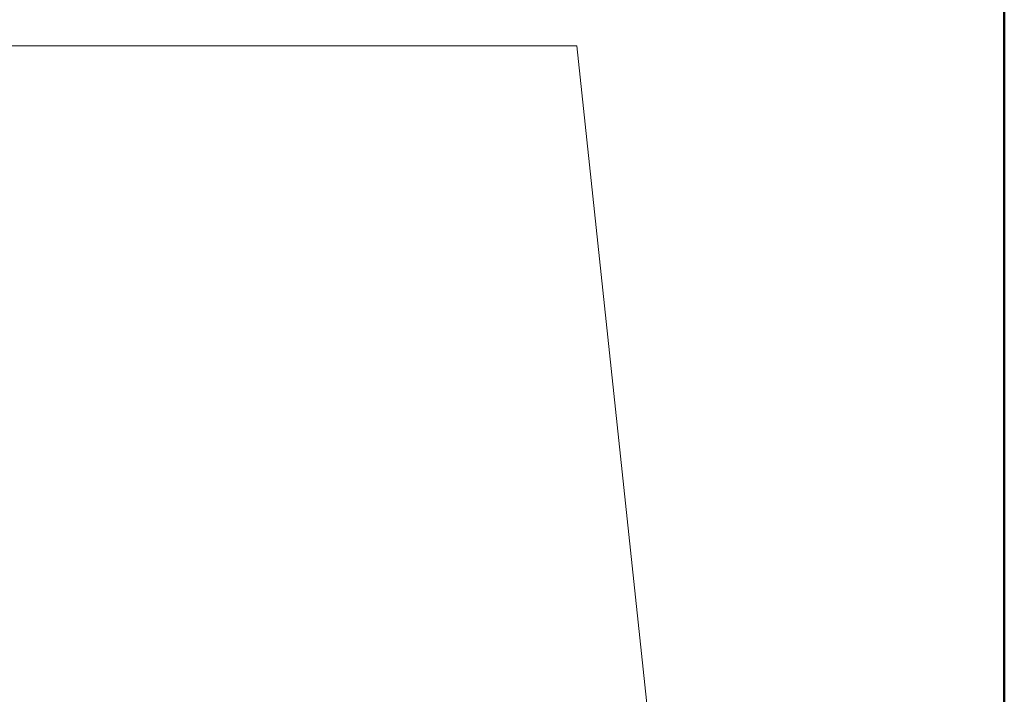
# Model space of a CAD drawing. Header units: millimetres. Extents: x 24644 to 52152, y 2709 to 38988.
# Tile 43 of 80: x 33186 to 33663, y 38160 to 38487. Entities that reach past the tile are written whole.
import ezdxf

# ---------------------------------------------------------------- set-up
doc = ezdxf.new("R2010")
doc.units = ezdxf.units.MM
for name, color, linetype, lineweight in [('A-WALL-____-MCUT', 113, 'Continuous', 50), ('A-WALL-____-OTLN', 113, 'Continuous', 20), ('M-HVAC-DUCT-IDEN', 70, 'Continuous', 20)]:
    doc.layers.add(name, color=color, linetype=linetype, lineweight=lineweight)

# ---------------------------------------------------------------- blocks, each defined once
blk = doc.blocks.new('Прямая форма - V line-609756-В_Этаж 01_Вентиляция')
at = {"layer": 'A-WALL-____-MCUT', "color": 253}
blk.add_line((0, -200), (779.95, -200), dxfattribs=at)
blk = doc.blocks.new('Прямая форма - SW - 004-609757-В_Этаж 01_Вентиляция')
blk.add_blockref('Прямая форма - V line-609756-В_Этаж 01_Вентиляция', (0, 0))
blk = doc.blocks.new('V line_ifc_RVT-1-В_Этаж 01_Вентиляция')
at = {"layer": 'A-WALL-____-OTLN', "color": 9, "lineweight": 20, "rotation": 270}
blk.add_blockref('Прямая форма - SW - 004-609757-В_Этаж 01_Вентиляция', (33863.24, 38587.58), dxfattribs=at)
blk = doc.blocks.new('ADSK_M_Воздуховоды - Размер_15-149623-В_Этаж 01_Вентиляция')
at = {"layer": 'M-HVAC-DUCT-IDEN'}
blk.add_line((-7.5, 0), (7.5, 0), dxfattribs=at)

msp = doc.modelspace()

# ---------------------------------------------------------------- linework, layer by layer
at = {"layer": 'M-HVAC-DUCT-IDEN'}
for p, q in [((33455.8882, 38474.4688), (33312.1149, 38474.4688)), ((33577.8776, 37328.6393), (33455.8882, 38474.4688))]:
    msp.add_line(p, q, dxfattribs=at)

# ---------------------------------------------------------------- block references
at = {"lineweight": 9}
msp.add_blockref('V line_ifc_RVT-1-В_Этаж 01_Вентиляция', (0, 0), dxfattribs=at)
at = {"layer": 'M-HVAC-DUCT-IDEN', "xscale": 49.99999999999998, "yscale": 49.99999999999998, "zscale": 49.99999999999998}
msp.add_blockref('ADSK_M_Воздуховоды - Размер_15-149623-В_Этаж 01_Вентиляция', (32937.1149, 38474.4688), dxfattribs=at)

doc.saveas('drawing.dxf')
